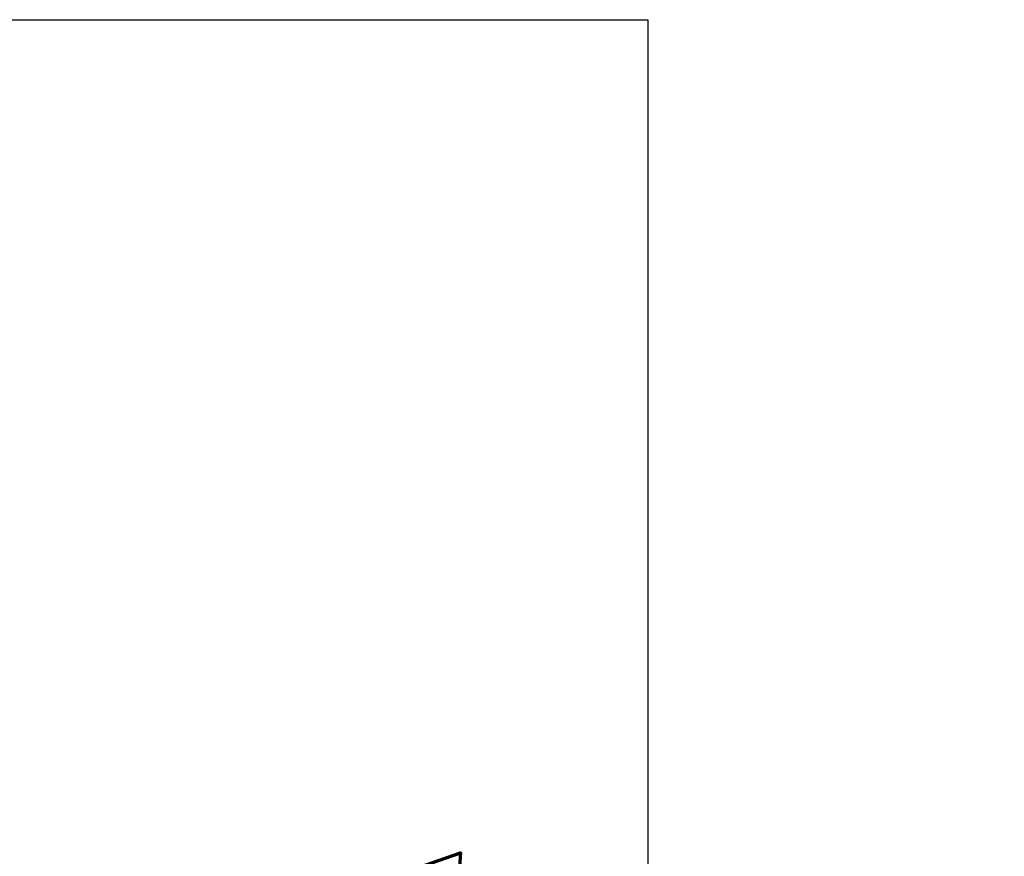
# Model space of a CAD drawing. Header units: metres. Extents: x 109063 to 109671, y 521086 to 521391.
# Tile 83 of 85: x 109357 to 109444, y 521316 to 521391. Entities that reach past the tile are written whole.
import ezdxf

# ---------------------------------------------------------------- set-up
doc = ezdxf.new("R2010")
doc.units = ezdxf.units.M
doc.layers.add('N-WE-KG-WERKGRENS_FASE 3A-G', color=10, linetype='XX-WERKGRENS_CIRCEL', lineweight=70)
doc.layers.add('X-XX-AL-HULPLIJN-G', color=2, linetype='Continuous', lineweight=30, plot=False)
doc.linetypes.add('XX-WERKGRENS_CIRCEL', pattern='A,10,-2.5,[69,NLCS.SHX,S=1,R=0,X=0,Y=0],-2.5', length=15)

msp = doc.modelspace()

# ---------------------------------------------------------------- linework, layer by layer
at = {"layer": 'N-WE-KG-WERKGRENS_FASE 3A-G', "flags": 128}
msp.add_lwpolyline([(109325.985, 521089.891), (109318.976, 521087.098), (109317.759, 521090.31), (109323.357, 521094.593), (109238.454, 521245.385), (109219.993, 521235.574), (109205.062, 521230.405), (109136.282, 521195.493), (109151.524, 521165.711), (109133.203, 521154.372), (109118.97, 521166.626), (109096.884, 521210.772), (109081.12, 521240.821), (109089.41, 521256.905), (109098.836, 521261.004), (109101.047, 521258.31, 0.28099), (109115.146, 521256.234), (109161.484, 521279.683), (109182.49, 521274.188), (109197.384, 521282.23), (109207.411, 521265.019), (109222.743, 521273.13), (109202.684, 521306.819), (109330.854, 521375.957), (109334.104, 521366.956), (109359.352, 521304.007), (109395.916, 521316.767), (109395.014, 521304.654), (109407.223, 521303.045), (109419.647, 521302.279), (109418.208, 521287.556), (109409.708, 521288.408), (109419.013, 521237.753), (109418.562, 521234.864), (109426.445, 521234.185), (109428.101, 521222.066), (109421.278, 521222.223), (109442.345, 521149.248), (109444.21, 521130.53), (109415.056, 521118.995), (109417.942, 521109.017), (109389.8, 521098.734), (109393.219, 521089.125), (109386.118, 521086.75), (109367.934, 521091.648), (109364.106, 521102.437)], format="xyb", close=True, dxfattribs=at)
at = {"layer": 'X-XX-AL-HULPLIJN-G', "flags": 128}
msp.add_lwpolyline([(109217.068, 521390.72), (109412.538, 521390.72), (109412.538, 521229.992), (109217.068, 521229.992)], close=True, dxfattribs=at)

doc.saveas('drawing.dxf')
